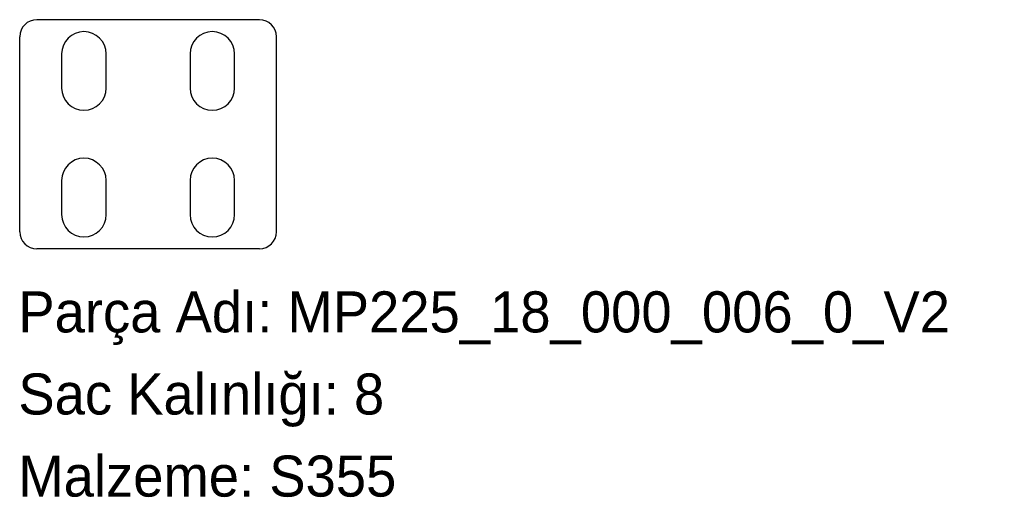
# Model space of a CAD drawing. Header units: millimetres. Extents: x 0 to 288, y -72 to 67.
import ezdxf

# ---------------------------------------------------------------- set-up
doc = ezdxf.new("R2010")
doc.units = ezdxf.units.MM
doc.linetypes.add('SLD-Katı', pattern=[0])
doc.linetypes.add('SLD-Sürekli', pattern=[0])
doc.layers.add('METIN', color=96, linetype='SLD-Katı')
doc.styles.add('SLDTEXTSTYLE0', font='ARIAL.TTF', dxfattribs={"width": 0.948, "bigfont": 'bigfont'})
doc.styles.add('SLDTEXTSTYLE1', font='ARIAL.TTF', dxfattribs={"width": 0.948})

msp = doc.modelspace()

# ---------------------------------------------------------------- linework, layer by layer
at = {"color": 7, "linetype": 'SLD-Sürekli', "lineweight": 25}
for p, q in [((70.4, 67.4), (5.4, 67.4)), ((0.4, 5.4), (0.4, 62.4)), ((75.4, 5.4), (75.4, 62.4)), ((12.65, 57.4), (12.65, 47.4)), ((25.65, 47.4), (25.65, 57.4)), ((50.15, 57.4), (50.15, 47.4)), ((63.15, 47.4), (63.15, 57.4)), ((12.65, 20.4), (12.65, 10.4)), ((25.65, 10.4), (25.65, 20.4)), ((50.15, 20.4), (50.15, 10.4)), ((63.15, 10.4), (63.15, 20.4)), ((70.4, 0.4), (5.4, 0.4))]:
    msp.add_line(p, q, dxfattribs=at)
for centre, radius, start, end in [((5.4, 62.4), 5, 90, 180), ((70.4, 62.4), 5, 0, 90), ((19.15, 57.4), 6.5, 0, 180), ((56.65, 57.4), 6.5, 0, 180), ((19.15, 47.4), 6.5, 180, 0), ((56.65, 47.4), 6.5, 180, 0), ((19.15, 20.4), 6.5, 0, 180), ((56.65, 20.4), 6.5, 0, 180), ((19.15, 10.4), 6.5, 180, 0), ((56.65, 10.4), 6.5, 180, 0), ((5.4, 5.4), 5, 180, 270), ((70.4, 5.4), 5, 270, 0)]:
    msp.add_arc(centre, radius, start, end, dxfattribs=at)

# ---------------------------------------------------------------- texts
at = {"layer": 'METIN', "char_height": 12, "attachment_point": 1}
for s, insert, style in [('Parça Adı: MP225_18_000_006_0_V2', (0, -12.03), 'SLDTEXTSTYLE0'), ('Sac Kalınlığı: 8', (0, -36.03), 'SLDTEXTSTYLE0'), ('Malzeme: S355', (0, -60.03), 'SLDTEXTSTYLE1')]:
    msp.add_mtext(s, dxfattribs=dict(at, insert=insert, style=style))

doc.saveas('drawing.dxf')
